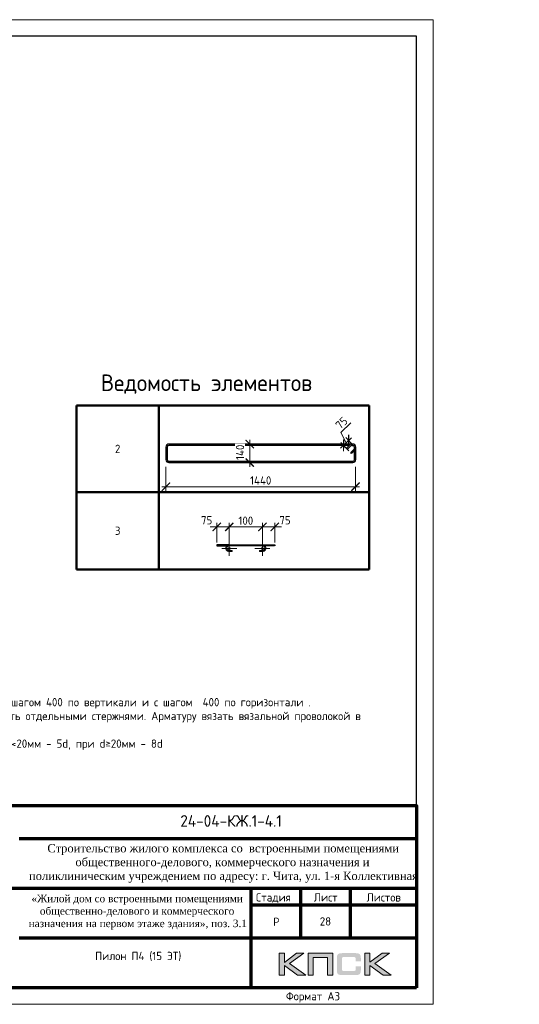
# Model space of a CAD drawing. Header units: millimetres. Extents: x 369815 to 1481759, y -423071 to -27917.
# Tile 181 of 256: x 617464 to 632550, y -396966 to -367266. Entities that reach past the tile are written whole.
import ezdxf
from ezdxf.enums import TextEntityAlignment as Align

# ---------------------------------------------------------------- set-up
doc = ezdxf.new("R2010")
doc.units = ezdxf.units.MM
doc.linetypes.add('CENTER2', pattern=[28.575, 19.05, -3.175, 3.175, -3.175])
doc.linetypes.add('GOST2.303 4', pattern=[7, 5, -2, 0])
for name, color, linetype, lineweight in [('Арм_шпильки', 143, 'Continuous', 18), ('Выноски', 20, 'Continuous', 20), ('Каркасы ригель', 3, 'Continuous', 0), ('Осевая', 10, 'CENTER2', 20), ('подоснова', 151, 'Continuous', 5), ('поз.', 2, 'Continuous', 25), ('размер', 1, 'Continuous', 25), ('РАЗМЕРЫ', 1, 'Continuous', 9), ('Рамка', 7, 'Continuous', 70), ('Текст', 7, 'Continuous', 25), ('ТОНКИЕ', 7, 'Continuous', 9)]:
    doc.layers.add(name, color=color, linetype=linetype, lineweight=lineweight)
doc.layers.add('Рамка печать', color=7, linetype='Continuous')
doc.layers.add('ТОЛСТЫЕ_ОСНОВНЫЕ', color=6, linetype='Continuous')
doc.styles.add('GOST 2.304', font='CS_Gost2304.shx')
doc.styles.add('GOST-2.304_Type-B', font='GOST_Common.ttf')
doc.styles.add('style1', font='GOST_Common.ttf', dxfattribs={"height": 500})
doc.styles.add('ГОСТ', font='GOST_Common.ttf')
doc.dimstyles.new('мой', dxfattribs={"dimscale": 100, "dimtxt": 2.5, "dimasz": 2.5, "dimexe": 1.25, "dimexo": 0.625, "dimtad": 1, "dimdec": 0, "dimtxsty": 'GOST-2.304_Type-B', "dimblk": 'ARCHTICK', "dimcen": 2.5, "dimdle": 2, "dimaunit": 1, "dimadec": 1, "dimazin": 2, "dimtfac": 1, "dimtdec": 0, "dimtmove": 1, "dimatfit": 3, "dimfxl": 1, "dimtfill": 1, "dimlwd": -1, "dimlwe": -1, "dimarcsym": 0})
doc.dimstyles.new('мой 25', dxfattribs={"dimscale": 100, "dimtxt": 2.5, "dimasz": 2.5, "dimexe": 1.25, "dimexo": 0.625, "dimtad": 1, "dimdec": 0, "dimlfac": 0.5, "dimtxsty": 'GOST-2.304_Type-B', "dimblk": 'ARCHTICK', "dimcen": 2.5, "dimdle": 1.25, "dimaunit": 1, "dimadec": 1, "dimazin": 2, "dimtfac": 1, "dimtdec": 0, "dimtmove": 1, "dimatfit": 3, "dimfxl": 6, "dimfxlon": 1, "dimtfill": 1, "dimlwd": -1, "dimlwe": -1, "dimarcsym": 0})

# ---------------------------------------------------------------- blocks, each defined once
blk = doc.blocks.new('штамп кж1.1')
at = {"layer": 'Рамка печать', "lineweight": 20}
h = blk.add_hatch(color=0, dxfattribs=at)
h.paths.add_polyline_path([(419458, -85094), (419234, -85094), (418867, -85370), (418867, -85094), (418712, -85094), (418712, -85757), (418867, -85757), (418867, -85466), (419264, -85757), (419512, -85757), (419019, -85406)])
h.paths.add_polyline_path([(419737, -85219), (420175, -85219), (420175, -85757), (420329, -85757), (420329, -85094), (420165, -85094), (419583, -85094), (419583, -85251), (419583, -85757), (419737, -85757)])
h.paths.add_polyline_path([(421451, -85091), (421295, -85091), (421295, -85754), (421451, -85754), (421451, -85462), (421847, -85754), (422095, -85754), (421602, -85403), (422041, -85091), (421818, -85091), (421451, -85367)])
blk.add_hatch(color=204, dxfattribs=at).paths.add_polyline_path([(421166, -85165), (421164, -85157), (421161, -85151), (421158, -85145), (421154, -85139), (421151, -85134), (421147, -85129), (421143, -85124), (421139, -85120), (421133, -85117), (421128, -85113), (421122, -85109), (421115, -85107), (421108, -85104), (421100, -85101), (421093, -85099), (421075, -85096), (421056, -85093), (421035, -85092), (421012, -85091), (420617, -85091), (420594, -85092), (420573, -85093), (420553, -85096), (420536, -85099), (420528, -85102), (420521, -85104), (420514, -85107), (420508, -85110), (420502, -85113), (420496, -85117), (420491, -85120), (420486, -85124), (420482, -85129), (420478, -85134), (420474, -85139), (420471, -85145), (420468, -85151), (420466, -85158), (420463, -85165), (420461, -85172), (420457, -85188), (420455, -85206), (420453, -85226), (420453, -85248), (420453, -85596), (420453, -85618), (420455, -85638), (420457, -85656), (420461, -85673), (420463, -85680), (420466, -85687), (420468, -85694), (420471, -85700), (420474, -85705), (420478, -85711), (420482, -85716), (420486, -85720), (420491, -85725), (420496, -85728), (420502, -85731), (420508, -85735), (420514, -85738), (420521, -85740), (420528, -85743), (420536, -85745), (420553, -85749), (420573, -85751), (420594, -85753), (420617, -85754), (421012, -85754), (421035, -85753), (421056, -85752), (421075, -85749), (421092, -85746), (421100, -85743), (421108, -85741), (421115, -85738), (421122, -85735), (421128, -85732), (421133, -85728), (421139, -85725), (421143, -85720), (421147, -85716), (421151, -85711), (421154, -85706), (421158, -85700), (421161, -85694), (421164, -85688), (421166, -85680), (421169, -85673), (421172, -85656), (421175, -85639), (421176, -85618), (421177, -85596), (421177, -85487), (421022, -85487), (421022, -85576), (421022, -85582), (421021, -85588), (421020, -85594), (421019, -85599), (421017, -85604), (421015, -85608), (421012, -85612), (421008, -85616), (421005, -85619), (421001, -85622), (420996, -85624), (420991, -85626), (420987, -85627), (420981, -85628), (420974, -85628), (420968, -85629), (420649, -85629), (420644, -85628), (420639, -85628), (420635, -85626), (420631, -85624), (420627, -85621), (420624, -85618), (420620, -85615), (420617, -85611), (420615, -85607), (420613, -85603), (420611, -85598), (420609, -85593), (420607, -85584), (420607, -85574), (420607, -85256), (420607, -85250), (420607, -85245), (420609, -85240), (420610, -85235), (420611, -85231), (420613, -85228), (420616, -85225), (420619, -85221), (420622, -85218), (420626, -85216), (420630, -85214), (420634, -85212), (420639, -85211), (420643, -85210), (420649, -85210), (420654, -85210), (420968, -85210), (420974, -85210), (420981, -85210), (420986, -85212), (420991, -85213), (420996, -85215), (421000, -85217), (421004, -85220), (421008, -85223), (421011, -85227), (421014, -85231), (421017, -85235), (421019, -85240), (421020, -85245), (421021, -85250), (421022, -85257), (421022, -85263), (421022, -85336), (421177, -85336), (421177, -85248), (421176, -85226), (421175, -85206), (421172, -85188), (421168, -85172)])
at = {"layer": 'Рамка', "color": 7}
for p, q in [((410858, -81634), (422858, -81634)), ((404358, -83134), (422858, -83134)), ((419358, -83134), (419358, -84634)), ((420858, -83134), (420858, -84634)), ((417858, -83634), (422858, -83634)), ((417858, -83634), (422858, -83634)), ((410858, -84634), (422858, -84634))]:
    blk.add_line(p, q, dxfattribs=at)
at = {"layer": 'Рамка'}
blk.add_line((417858, -83134), (417858, -86134), dxfattribs=at)
blk.add_lwpolyline([(422858, -86134), (404358, -86134), (404358, -80634), (422858, -80634)], close=True, dxfattribs=at)
at = {"layer": 'Рамка печать', "color": 0, "lineweight": 20}
for points in [[(418712, -85757), (418712, -85094), (418867, -85094), (418867, -85370), (419234, -85094), (419458, -85094), (419019, -85406), (419512, -85757), (419264, -85757), (418867, -85466), (418867, -85757), (418712, -85757)], [(419737, -85757), (419737, -85219), (420175, -85219), (420175, -85757), (420329, -85757), (420329, -85094), (420165, -85094), (419583, -85094), (419583, -85251), (419583, -85757), (419737, -85757)], [(421295, -85754), (421295, -85091), (421451, -85091), (421451, -85367), (421818, -85091), (422041, -85091), (421602, -85403), (422095, -85754), (421847, -85754), (421451, -85462), (421451, -85754), (421295, -85754)]]:
    blk.add_lwpolyline(points, close=True, dxfattribs=at)
at = {"layer": 'Текст', "color": 7, "style": 'ГОСТ'}
blk.add_text('24-04-КЖ.1-4.1', height=350, dxfattribs=at).set_placement((417259, -81103), align=Align.MIDDLE_CENTER)
for s, p in [('Стадия', (418009, -83534)), ('Лист', (419758, -83534)), ('Листов', (421350, -83534)), ('Р', (418530, -84272))]:
    blk.add_text(s, height=250, dxfattribs=at).set_placement(p)
at = {"layer": 'Текст', "color": 7, "attachment_point": 1, "style": 'ГОСТ'}
for s, width, heights, insert, char_height in [('\\pi594.35517;{\\fTimes New Roman|b0|i0|c204|p18;\\C256;Строительство жилого комплекса со  встроенными помещениями \\P\\pi1441.86779;общественного-делового, коммерческого назначения и \\P\\pi41.3631;поликлиническим учреждением по адресу: г. Чита, ул. 1-я Коллективная}', 11543.07, [0], (411117, -81801), 250), ('\\pi389.01406;{\\fTimes New Roman|b0|i0|c204|p18;\\C256;«Жилой дом со встроенными помещениями \\P\\pi641.91601;общественно-делового и коммерческого \\P\\pi302.06381;назначения на первом этаже здания», поз. 3.1\\P}', 7000, [1500], (410844, -83331), 225)]:
    blk.add_mtext_dynamic_manual_height_columns(s, width=width, gutter_width=12.5, heights=heights, dxfattribs=dict(at, insert=insert, char_height=char_height))
blk = doc.blocks.new('*T1815')
at = {"layer": 'Выноски', "color": 0, "linetype": 'ByBlock', "lineweight": 50, "transparency": 16777216}
for p, q in [((0, 0), (8834, 0)), ((0, 0), (0, -4943)), ((2484, 0), (2484, -4943)), ((8834, 0), (8834, -4943)), ((0, -2606), (8834, -2606)), ((0, -4943), (8834, -4943))]:
    blk.add_line(p, q, dxfattribs=at)
at = {"layer": 'Выноски', "color": 0, "transparency": 16777216, "char_height": 250, "width": 2183.67, "attachment_point": 5, "style": 'GOST-2.304_Type-B'}
for s, insert in [('2', (1242, -1303)), ('3', (1242, -3774))]:
    blk.add_mtext(s, dxfattribs=dict(at, insert=insert))
blk = doc.blocks.new('*U121')
for p, q in [((-8, 0), (-7, 7.2)), ((-7, -7.2), (-8, 0)), ((-7, 7.2), (-4.2, 14)), ((-4.2, 14), (0.2, 19.8)), ((0.2, 19.8), (6, 24.2)), ((6, 24.2), (12.8, 27)), ((12.8, 27), (20, 28)), ((44, 28), (20, 28)), ((20, 20), (44, 20)), ((44, 20), (44, 28)), ((262.7, 28), (286.7, 28)), ((262.7, 20), (262.7, 28)), ((286.7, 20), (262.7, 20)), ((293.9, 27), (286.7, 28)), ((300.7, 24.2), (293.9, 27)), ((306.5, 19.8), (300.7, 24.2)), ((310.9, 14), (306.5, 19.8)), ((313.7, 7.2), (310.9, 14)), ((314.7, 0), (313.7, 7.2)), ((-4.2, -14), (-7, -7.2)), ((0.2, -19.8), (-4.2, -14)), ((6, -24.2), (0.2, -19.8)), ((12.8, -27), (6, -24.2)), ((20, -28), (12.8, -27)), ((20, -28), (286.7, -28)), ((286.7, -28), (293.9, -27)), ((293.9, -27), (300.7, -24.2)), ((300.7, -24.2), (306.5, -19.8)), ((306.5, -19.8), (310.9, -14)), ((310.9, -14), (313.7, -7.2)), ((313.7, -7.2), (314.7, 0))]:
    blk.add_line(p, q)
at = {"color": 0, "linetype": 'ByBlock', "lineweight": -2}
for p, q in [((0, 0), (0.7, 5.2)), ((0.7, 5.2), (2.7, 10)), ((2.7, 10), (5.9, 14.1)), ((5.9, 14.1), (10, 17.3)), ((10, 17.3), (14.8, 19.3)), ((14.8, 19.3), (20, 20)), ((291.8, 19.3), (286.7, 20)), ((296.7, 17.3), (291.8, 19.3)), ((300.8, 14.1), (296.7, 17.3)), ((304, 10), (300.8, 14.1)), ((306, 5.2), (304, 10)), ((306.7, 0), (306, 5.2)), ((0.7, -5.2), (0, 0)), ((2.7, -10), (0.7, -5.2)), ((5.9, -14.1), (2.7, -10)), ((10, -17.3), (5.9, -14.1)), ((14.8, -19.3), (10, -17.3)), ((20, -20), (14.8, -19.3)), ((20, -20), (286.7, -20)), ((286.7, -20), (291.8, -19.3)), ((291.8, -19.3), (296.7, -17.3)), ((296.7, -17.3), (300.8, -14.1)), ((300.8, -14.1), (304, -10)), ((304, -10), (306, -5.2)), ((306, -5.2), (306.7, 0))]:
    blk.add_line(p, q, dxfattribs=at)
at = {"style": 'GOST 2.304', "oblique": 15, "flags": 9}
for tag, p in [('ДИАМЕТР', (117.8, -62.2)), ('ДЛИНА', (118.1, -72.5)), ('ПОЗИЦИЯ', (118, -56.6)), ('КЛАСС', (118, -67.8)), ('МАССА', (118.7, -78.2))]:
    blk.add_attdef(tag, p, '', height=2.5, dxfattribs=at)
blk = doc.blocks.new('_ArchTick')
at = {"color": 0, "linetype": 'ByBlock', "const_width": 0.15}
blk.add_lwpolyline([(-0.5, -0.5), (0.5, 0.5)], dxfattribs=at)
blk = doc.blocks.new('*D1816')
at = {"layer": 'DEFPOINTS', "color": 0, "transparency": 16777216}
for p in [(624792, -382566), (623792, -383103), (624792, -383102)]:
    blk.add_point(p, dxfattribs=at)
at = {"layer": 'РАЗМЕРЫ', "color": 0, "linetype": 'Continuous', "transparency": 16777216}
for p, q in [((623792, -383040), (623792, -382441)), ((624792, -383040), (624792, -382441)), ((623592, -382566), (624992, -382566))]:
    blk.add_line(p, q, dxfattribs=at)
at = {"layer": 'РАЗМЕРЫ', "color": 0, "transparency": 16777216, "xscale": 250, "yscale": 250, "zscale": 250, "rotation": 180}
blk.add_blockref('_ArchTick', (623792, -382566), dxfattribs=at)
at = {"layer": 'РАЗМЕРЫ', "color": 0, "transparency": 16777216, "xscale": 250, "yscale": 250, "zscale": 250}
blk.add_blockref('_ArchTick', (624792, -382566), dxfattribs=at)
at = {"layer": 'РАЗМЕРЫ', "color": 0, "transparency": 16777216, "insert": (624292, -382378), "char_height": 250, "attachment_point": 5, "style": 'GOST-2.304_Type-B', "bg_fill": 3, "box_fill_scale": 1.1, "bg_fill_color": 256, "bg_fill_true_color": 13158600, "bg_fill_transparency": 0}
blk.add_mtext('100', dxfattribs=at)
blk = doc.blocks.new('*D1890')
at = {"layer": 'DEFPOINTS', "color": 0, "transparency": 16777216}
for p in [(623416, -383102), (623792, -383103)]:
    blk.add_point(p, dxfattribs=at)
at = {"layer": 'РАЗМЕРЫ', "color": 0, "linetype": 'Continuous', "transparency": 16777216}
for p, q in [((623416, -383040), (623416, -382441)), ((623792, -383040), (623792, -382441)), ((623992, -382566), (623216, -382566))]:
    blk.add_line(p, q, dxfattribs=at)
at = {"layer": 'РАЗМЕРЫ', "color": 0, "transparency": 16777216, "xscale": 250, "yscale": 250, "zscale": 250}
blk.add_blockref('_ArchTick', (623792, -382566), dxfattribs=at)
at = {"layer": 'РАЗМЕРЫ', "color": 0, "transparency": 16777216, "insert": (623109, -382364), "char_height": 250, "attachment_point": 5, "style": 'GOST-2.304_Type-B', "bg_fill": 3, "box_fill_scale": 1.1, "bg_fill_color": 256, "bg_fill_true_color": 13158600, "bg_fill_transparency": 0}
blk.add_mtext('75', dxfattribs=at)
at = {"layer": 'DEFPOINTS', "color": 0, "transparency": 16777216}
blk.add_point((623416, -382566), dxfattribs=at)
at = {"layer": 'РАЗМЕРЫ', "color": 0, "transparency": 16777216, "xscale": 250, "yscale": 250, "zscale": 250, "rotation": 180}
blk.add_blockref('_ArchTick', (623416, -382566), dxfattribs=at)
blk = doc.blocks.new('*D1891')
at = {"layer": 'DEFPOINTS', "color": 0, "transparency": 16777216}
for p in [(624792, -383103), (625168, -383102)]:
    blk.add_point(p, dxfattribs=at)
at = {"layer": 'РАЗМЕРЫ', "color": 0, "linetype": 'Continuous', "transparency": 16777216}
for p, q in [((624792, -383040), (624792, -382441)), ((625168, -383040), (625168, -382441)), ((624592, -382566), (625368, -382566))]:
    blk.add_line(p, q, dxfattribs=at)
at = {"layer": 'РАЗМЕРЫ', "color": 0, "transparency": 16777216, "xscale": 250, "yscale": 250, "zscale": 250, "rotation": 180}
blk.add_blockref('_ArchTick', (624792, -382566), dxfattribs=at)
at = {"layer": 'РАЗМЕРЫ', "color": 0, "transparency": 16777216, "insert": (625475, -382364), "char_height": 250, "attachment_point": 5, "style": 'GOST-2.304_Type-B', "bg_fill": 3, "box_fill_scale": 1.1, "bg_fill_color": 256, "bg_fill_true_color": 13158600, "bg_fill_transparency": 0}
blk.add_mtext('75', dxfattribs=at)
at = {"layer": 'DEFPOINTS', "color": 0, "transparency": 16777216}
blk.add_point((625168, -382566), dxfattribs=at)
at = {"layer": 'РАЗМЕРЫ', "color": 0, "transparency": 16777216, "xscale": 250, "yscale": 250, "zscale": 250}
blk.add_blockref('_ArchTick', (625168, -382566), dxfattribs=at)
blk = doc.blocks.new('*U78')
at = {"layer": 'ТОЛСТЫЕ_ОСНОВНЫЕ', "color": 6}
blk.add_lwpolyline([(20, 5), (415, 5), (415, 292), (20, 292)], close=True, dxfattribs=at)
at = {"layer": 'ТОНКИЕ'}
blk.add_lwpolyline([(0, 0), (420, 0), (420, 297), (0, 297)], close=True, dxfattribs=at)
at = {"layer": 'Текст', "style": 'style1'}
blk.add_text('Формат А3', height=2.5, dxfattribs=at).set_placement((375.57, 1.2))
blk = doc.blocks.new('*T1821')
at = {"layer": 'Каркасы ригель', "color": 0, "linetype": 'ByBlock', "lineweight": -2, "transparency": 16777216}
for p, q in [((0, 0), (1500, 0)), ((0, -1000), (1500, -1000))]:
    blk.add_line(p, q, dxfattribs=at)
at = {"layer": 'Каркасы ригель', "color": 0, "linetype": 'ByBlock', "lineweight": 50, "transparency": 16777216}
for p, q in [((0, 0), (0, -1000)), ((1500, 0), (1500, -1000))]:
    blk.add_line(p, q, dxfattribs=at)
at = {"layer": 'Каркасы ригель', "color": 0, "linetype": 'Continuous', "lineweight": 0, "transparency": 16777216, "insert": (750, -500), "char_height": 250, "width": 1000, "attachment_point": 5, "style": 'ГОСТ'}
blk.add_mtext('28', dxfattribs=at)
blk = doc.blocks.new('*D1974')
at = {"layer": 'DEFPOINTS', "color": 0, "transparency": 16777216}
for p in [(621881, -380398), (627602, -380537), (621881, -381353)]:
    blk.add_point(p, dxfattribs=at)
at = {"layer": 'РАЗМЕРЫ', "color": 0, "linetype": 'Continuous', "transparency": 16777216}
for p, q in [((621881, -380753), (621881, -381478)), ((627602, -380753), (627602, -381478)), ((627727, -381353), (621756, -381353))]:
    blk.add_line(p, q, dxfattribs=at)
at = {"layer": 'РАЗМЕРЫ', "color": 0, "transparency": 16777216, "xscale": 250, "yscale": 250, "zscale": 250, "rotation": 180}
blk.add_blockref('_ArchTick', (621881, -381353), dxfattribs=at)
at = {"layer": 'РАЗМЕРЫ', "color": 0, "transparency": 16777216, "xscale": 250, "yscale": 250, "zscale": 250}
blk.add_blockref('_ArchTick', (627602, -381353), dxfattribs=at)
at = {"layer": 'РАЗМЕРЫ', "color": 0, "transparency": 16777216, "insert": (624742, -381165), "char_height": 250, "attachment_point": 5, "style": 'GOST-2.304_Type-B', "bg_fill": 3, "box_fill_scale": 1.1, "bg_fill_color": 256, "bg_fill_true_color": 13158600, "bg_fill_transparency": 0}
blk.add_mtext('1440', dxfattribs=at)
blk = doc.blocks.new('*U1966')
at = {"color": 0, "linetype": 'ByBlock', "lineweight": -2}
for p, q in [((108.4, 1437.4), (12.5, 1437.4)), ((108.4, 1427.4), (12.5, 1427.4)), ((38.8, 1427.4), (60.9, 1405.4)), ((-10, 1414.9), (-10, 12.5)), ((-10, 1407.9), (-10, 1414.9)), ((22, 1366.6), (-3.4, 1392)), ((0, 1407.9), (0, 1414.9)), ((0, 1388.6), (0, 12.5)), ((3.7, 1399.1), (29.1, 1373.6)), ((29.1, 1373.6), (22, 1366.6)), ((53.8, 1398.3), (28.3, 1423.8)), ((60.9, 1405.4), (53.8, 1398.3)), ((120.9, 12.5), (120.9, 1414.9)), ((130.9, 12.5), (130.9, 1414.9)), ((12.5, 0), (108.4, 0)), ((12.5, -10), (108.4, -10))]:
    blk.add_line(p, q, dxfattribs=at)
for centre, radius, start, end in [((12.5, 1414.9), 22.5, 90, 180), ((12.5, 1414.9), 12.5, 90, 180), ((19.5, 1414.9), 12.5, 45, 90), ((108.4, 1414.9), 22.5, 0, 90), ((108.4, 1414.9), 12.5, 0, 90), ((12.5, 1407.9), 22.5, 180, 225), ((12.5, 1407.9), 12.5, 180, 225), ((12.5, 12.5), 22.5, 180, 270), ((12.5, 12.5), 12.5, 180, 270), ((108.4, 12.5), 12.5, 270, 0), ((108.4, 12.5), 22.5, 270, 0)]:
    blk.add_arc(centre, radius, start, end, dxfattribs=at)
at = {"style": 'GOST 2.304', "oblique": 15, "flags": 9}
for tag, p in [('ДИАМЕТР', (-52.8, -63)), ('КЛАСС', (-53, -68.7)), ('ДЛИНА', (-52.5, -73.8)), ('ПОЗИЦИЯ', (-52.3, -58)), ('МАССА', (-52.3, -78.3))]:
    blk.add_attdef(tag, p, '', height=2.5, dxfattribs=at)
blk = doc.blocks.new('*D1975')
at = {"layer": 'DEFPOINTS', "color": 0, "transparency": 16777216}
for p in [(624410, -380067), (625920, -380067), (625574, -380626)]:
    blk.add_point(p, dxfattribs=at)
at = {"layer": 'РАЗМЕРЫ', "color": 0, "linetype": 'Continuous', "transparency": 16777216}
for p, q in [((625010, -380067), (624285, -380067)), ((624410, -380751), (624410, -379942)), ((625010, -380626), (624285, -380626))]:
    blk.add_line(p, q, dxfattribs=at)
at = {"layer": 'РАЗМЕРЫ', "color": 0, "transparency": 16777216, "insert": (624118, -380315), "char_height": 250, "attachment_point": 5, "rotation": 90, "style": 'GOST-2.304_Type-B', "bg_fill": 3, "box_fill_scale": 1.1, "bg_fill_color": 256, "bg_fill_true_color": 13158600, "bg_fill_transparency": 0}
blk.add_mtext('140', dxfattribs=at)
at = {"layer": 'РАЗМЕРЫ', "color": 0, "transparency": 16777216, "xscale": 250, "yscale": 250, "zscale": 250}
for p, rotation in [((624410, -380067), 90), ((624410, -380626), 270)]:
    blk.add_blockref('_ArchTick', p, dxfattribs=dict(at, rotation=rotation))
blk = doc.blocks.new('*D2347')
at = {"layer": 'DEFPOINTS', "color": 0, "transparency": 16777216}
for p in [(627396, -379962), (627445, -380316), (627596, -380172)]:
    blk.add_point(p, dxfattribs=at)
at = {"layer": 'РАЗМЕРЫ', "color": 0, "linetype": 'Continuous', "transparency": 16777216}
for p, q in [((627158, -379714), (627466, -379422)), ((627320, -380034), (627158, -379714)), ((627154, -380192), (627487, -379876)), ((627402, -380271), (627159, -380015)), ((627553, -380127), (627310, -379871))]:
    blk.add_line(p, q, dxfattribs=at)
at = {"layer": 'РАЗМЕРЫ', "color": 0, "transparency": 16777216, "xscale": 250, "yscale": 250, "zscale": 250}
for p, rotation in [((627396, -379962), 43.53873592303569), ((627245, -380106), 223.5387359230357)]:
    blk.add_blockref('_ArchTick', p, dxfattribs=dict(at, rotation=rotation))
at = {"layer": 'РАЗМЕРЫ', "color": 0, "transparency": 16777216, "insert": (627183, -379432), "char_height": 250, "attachment_point": 5, "rotation": 43.5387, "style": 'GOST-2.304_Type-B', "bg_fill": 3, "box_fill_scale": 1.1, "bg_fill_color": 256, "bg_fill_true_color": 13158600, "bg_fill_transparency": 0}
blk.add_mtext('75', dxfattribs=at)

msp = doc.modelspace()

# ---------------------------------------------------------------- block references
for name, p in [('*T1815', (619180.4, -378907.4, 3100)), ('*T1821', (625946.5, -393966.1, 3100))]:
    msp.add_blockref(name, p)
at = {"layer": 'Арм_шпильки', "color": 3, "xscale": 3.75, "yscale": 3.75, "zscale": 3.75, "rotation": 180}
msp.add_blockref('*U121', (624867.1, -383207.1, 3100), dxfattribs=at)
at = {"layer": 'размер'}
for p in [(72562.5, -310331.9, 3100), (116435.2, -310331.9, 3100), (161542.1, -310331.9, 3100), (206588.2, -310331.9, 3100)]:
    msp.add_blockref('штамп кж1.1', p, dxfattribs=at)

# ---------------------------------------------------------------- texts
at = {"ltscale": 100, "char_height": 250, "width": 17398.124, "attachment_point": 1, "style": 'GOST-2.304_Type-B'}
for insert in [(521291.1, -387310.8, 3100), (566398, -387310.8, 3100), (611444.1, -387310.8, 3100)]:
    msp.add_mtext('\\pi-750,l750,t750,5000;1.^IОбщие примечания см. лист 1\\P2.^IШпильки поз.3 устанавливать с шагом 400 по вертикали и с шагом  400 по горизонтали .\\P3.^IАрмирование пилонов  выполнять отдельными стержнями. Арматуру вязать вязальной проволокой в каждом пересечении.\\P{\\C7;4.^IДиаметр оправки стержня при d<20мм - 5d, при d≥20мм - 8d}', dxfattribs=dict(at, insert=insert))
at = {"layer": 'РАЗМЕРЫ', "insert": (623103.7, -378258.2, 3100), "char_height": 500, "attachment_point": 5, "style": 'GOST-2.304_Type-B'}
msp.add_mtext_dynamic_manual_height_columns('{\\C0;Ведомость элементов}', width=15225.227, gutter_width=15, heights=[0], dxfattribs=at)
at = {"layer": 'Текст', "color": 7, "char_height": 250, "attachment_point": 1, "style": 'ГОСТ'}
for s, insert in [('\\pi3500;\\P\\pi1484.09091;{\\C0;План пилонов} 15-го этажа{\\H1.83333x; }', (483420.8, -394966.1, 3100)), ('\\pi3500;{\\C256;\\P\\pi2334.09091;Пилон П1 (15 ЭТ)}', (527293.5, -394966.1, 3100)), ('\\pi3500;{\\C256;\\P\\pi2309.09091;Пилон П2 (15 ЭТ)}', (572400.4, -394966.1, 3100)), ('\\pi3500;{\\C256;\\P\\pi2296.59091;Пилон П4 (15 ЭТ)}', (617446.5, -394966.1, 3100))]:
    msp.add_mtext_dynamic_manual_height_columns(s, width=7000, gutter_width=12.5, heights=[1500], dxfattribs=dict(at, insert=insert))

# ---------------------------------------------------------------- next in the draw order: dimensions: what is measured, and where the dimension line sits
at = {"layer": 'РАЗМЕРЫ', "color": 146, "true_color": 0x006272}
dim = msp.add_linear_dim(base=(624792.1, -382565.5, 3100), p1=(623792.1, -383102.8, 3100), p2=(624792.1, -383102.1, 3100), text='100', dimstyle='мой', dxfattribs=at)
dim.commit()
dim.dimension.update_dxf_attribs({"geometry": '*D1816', "text_midpoint": (624292.1, -382378, 3100)})

# ---------------------------------------------------------------- next in the draw order: linework, layer by layer
at = {"layer": 'поз.', "linetype": 'GOST2.303 4', "ltscale": 0.4, "elevation": 3100}
for points in [[(623792.1, -383102.1), (623416.1, -383102.1), (623416.1, -383132.1), (623790.8, -383132.2)], [(624792.1, -383102.1), (625168.1, -383102.1), (625168.1, -383132.1), (624793.4, -383132.2)]]:
    msp.add_lwpolyline(points, dxfattribs=at)

# ---------------------------------------------------------------- next in the draw order: dimensions: what is measured, and where the dimension line sits
at = {"layer": 'РАЗМЕРЫ', "color": 146}
dim = msp.add_linear_dim(base=(623416.1, -382565.5, 3100), p1=(623792.1, -383102.8, 3100), p2=(623416.1, -383102.1, 3100), text='75', dimstyle='мой', dxfattribs=at)
dim.commit()
dim.dimension.update_dxf_attribs({"geometry": '*D1890', "text_midpoint": (623109.3, -382551.3, 3100), "dimtype": 160})
dim = msp.add_linear_dim(base=(625168.1, -382565.5, 3100), p1=(624792.1, -383102.8, 3100), p2=(625168.1, -383102.1, 3100), angle=180, text='75', dimstyle='мой', dxfattribs=at)
dim.commit()
dim.dimension.update_dxf_attribs({"geometry": '*D1891', "text_midpoint": (625475, -382551.3, 3100), "dimtype": 160})

# ---------------------------------------------------------------- next in the draw order: linework, layer by layer
at = {"layer": 'Осевая', "ltscale": 0.1}
for p, q in [((623792.1, -382994.5, 3100), (623792.1, -383442.8, 3100)), ((624792.1, -382994.5, 3100), (624792.1, -383442.8, 3100)), ((624016.3, -383218.7, 3100), (623568, -383218.7, 3100)), ((625016.2, -383218.7, 3100), (624567.9, -383218.7, 3100))]:
    msp.add_line(p, q, dxfattribs=at)
at = {"layer": 'подоснова'}
for centre in [(623792.1, -383218.7, 3100), (624792.1, -383218.7, 3100)]:
    msp.add_circle(centre, 32, dxfattribs=at)

# ---------------------------------------------------------------- next in the draw order: block references
at = {"xscale": 100, "yscale": 100, "zscale": 100}
msp.add_blockref('*U78', (587946.5, -396966.1, 3100), dxfattribs=at)

# ---------------------------------------------------------------- next in the draw order: dimensions: what is measured, and where the dimension line sits
at = {"layer": 'РАЗМЕРЫ', "color": 146, "true_color": 0x006272}
dim = msp.add_linear_dim(base=(621881, -381352.7, 3100), p1=(627602.2, -380537.1, 3100), p2=(621881, -380398.4, 3100), text='1440', dimstyle='мой 25', override={"dimlfac": 0.25}, dxfattribs=at)
dim.commit()
dim.dimension.update_dxf_attribs({"geometry": '*D1974', "text_midpoint": (624741.6, -381165.2, 3100)})

# ---------------------------------------------------------------- next in the draw order: block references
at = {"lineweight": 30, "xscale": 3.959999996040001, "yscale": 3.959999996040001, "zscale": 3.959999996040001, "rotation": 269.9999999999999}
msp.add_blockref('*U1966', (621920.6, -380106.2, 3100), dxfattribs=at)

# ---------------------------------------------------------------- next in the draw order: dimensions: what is measured, and where the dimension line sits
at = {"layer": 'РАЗМЕРЫ', "color": 146, "true_color": 0x006272}
dim = msp.add_aligned_dim(p1=(627444.6, -380316.4), p2=(627596.2, -380172.3), distance=290.3, text='75', dimstyle='мой 25', override={"dimlfac": 0.25}, dxfattribs=at)
dim.commit()
dim.dimension.update_dxf_attribs({"geometry": '*D2347', "text_midpoint": (627074.5, -379534.7)})
dim = msp.add_linear_dim(base=(624410.2, -380066.6, 3100), p1=(625574.2, -380626, 3100), p2=(625919.9, -380066.6, 3100), angle=90, dimstyle='мой 25', override={"dimlfac": 0.25}, dxfattribs=at)
dim.commit()
dim.dimension.update_dxf_attribs({"geometry": '*D1975', "text_midpoint": (624305.1, -380314.7, 3100), "dimtype": 160})

doc.saveas('drawing.dxf')
